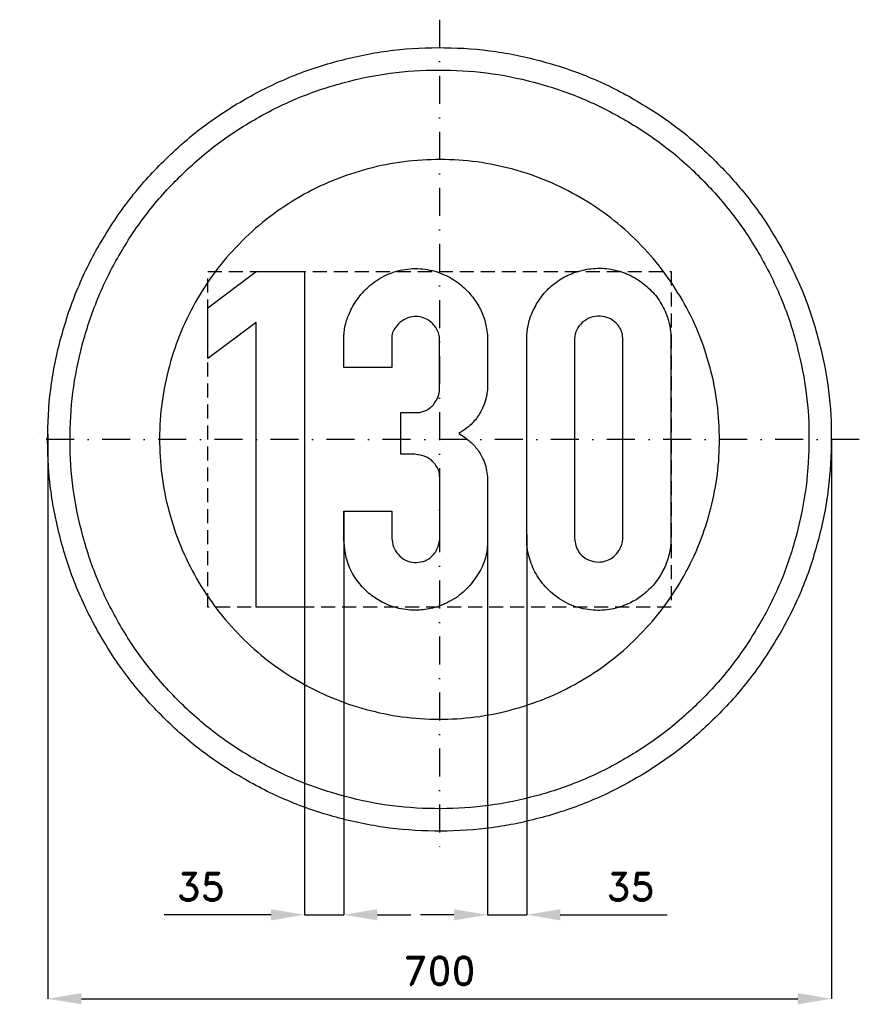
# Model space of a CAD drawing. Header units: millimetres. Extents: x -375 to 375, y -505 to 375.
import ezdxf

# ---------------------------------------------------------------- set-up
doc = ezdxf.new("R2010")
doc.units = ezdxf.units.MM
doc.header["$LTSCALE"] = 5
doc.linetypes.add('ČERCHOVANÁX2', pattern=[2, 1, -0.5, 0, -0.5])
doc.linetypes.add('ČÁRKOVANÁX2', pattern=[1.5, 1, -0.5])
doc.layers.add('Kóty', color=2, linetype='Continuous')
doc.layers.add('Značka', color=7, linetype='Continuous')
doc.styles.get("Standard").update_dxf_attribs({"font": 'romand.shx', "height": 25})
doc.dimstyles.get("Standard").update_dxf_attribs({"dimtxt": 25, "dimasz": 30, "dimexe": 0.18, "dimexo": 0.0625, "dimgap": 12.5, "dimtad": 1, "dimdec": 0, "dimzin": 0, "dimdsep": 46, "dimtxsty": 'Standard', "dimcen": 0.09, "dimadec": 0, "dimazin": 0, "dimtfac": 1, "dimtdec": 0, "dimtofl": 0, "dimtmove": 0, "dimatfit": 3, "dimfxl": 1, "dimtolj": 1, "dimtzin": 0, "dimarcsym": 0})

# ---------------------------------------------------------------- blocks, each defined once
blk = doc.blocks.new('*D2')
at = {"layer": 'Defpoints', "color": 0, "transparency": 16777216}
for p in [(-349.92, 4.7), (350.05, 0.12), (350.05, -499.82)]:
    blk.add_point(p, dxfattribs=at)
at = {"layer": 'Kóty', "color": 0, "lineweight": -2, "transparency": 16777216}
for p, q in [((-349.92, 4.64), (-349.92, -500)), ((350.05, 0.06), (350.05, -500)), ((-319.92, -499.82), (320.05, -499.82))]:
    blk.add_line(p, q, dxfattribs=at)
at = {"layer": 'Kóty', "color": 0, "transparency": 16777216}
for points in [[(-319.92, -494.82), (-319.92, -504.82), (-349.92, -499.82)], [(320.05, -494.82), (320.05, -504.82), (350.05, -499.82)]]:
    blk.add_solid(points, dxfattribs=at)
at = {"layer": 'Kóty', "color": 0, "transparency": 16777216, "insert": (0.06, -474.82), "char_height": 25, "attachment_point": 5}
blk.add_mtext('\\A1;700', dxfattribs=at)
blk = doc.blocks.new('*D3')
at = {"layer": 'Defpoints', "color": 0, "transparency": 16777216}
for p in [(-85.5, -64.09), (-120.5, -150), (-120.5, -424.82)]:
    blk.add_point(p, dxfattribs=at)
at = {"layer": 'Kóty', "color": 0, "lineweight": -2, "transparency": 16777216}
for p, q in [((-85.5, -64.15), (-85.5, -425)), ((-120.5, -150.06), (-120.5, -425)), ((-150.5, -424.82), (-245.98, -424.82)), ((-55.5, -424.82), (-25.5, -424.82))]:
    blk.add_line(p, q, dxfattribs=at)
at = {"layer": 'Kóty', "color": 0, "transparency": 16777216}
for points in [[(-150.5, -419.82), (-150.5, -429.82), (-120.5, -424.82)], [(-55.5, -419.82), (-55.5, -429.82), (-85.5, -424.82)]]:
    blk.add_solid(points, dxfattribs=at)
at = {"layer": 'Kóty', "color": 0, "transparency": 16777216, "insert": (-213.24, -399.82), "char_height": 25, "attachment_point": 5}
blk.add_mtext('\\A1;35', dxfattribs=at)
blk = doc.blocks.new('*D4')
at = {"layer": 'Defpoints', "color": 0, "transparency": 16777216}
for p in [(42.9, -83.78), (77.9, -84.61), (77.9, -424.82)]:
    blk.add_point(p, dxfattribs=at)
at = {"layer": 'Kóty', "color": 0, "lineweight": -2, "transparency": 16777216}
for p, q in [((42.9, -83.84), (42.9, -425)), ((77.9, -84.67), (77.9, -425)), ((12.9, -424.82), (-17.1, -424.82)), ((107.9, -424.82), (203.38, -424.82))]:
    blk.add_line(p, q, dxfattribs=at)
at = {"layer": 'Kóty', "color": 0, "transparency": 16777216}
for points in [[(12.9, -419.82), (12.9, -429.82), (42.9, -424.82)], [(107.9, -419.82), (107.9, -429.82), (77.9, -424.82)]]:
    blk.add_solid(points, dxfattribs=at)
at = {"layer": 'Kóty', "color": 0, "transparency": 16777216, "insert": (170.64, -399.82), "char_height": 25, "attachment_point": 5}
blk.add_mtext('\\A1;35', dxfattribs=at)

msp = doc.modelspace()

# ---------------------------------------------------------------- linework, layer by layer
at = {"layer": 'Kóty'}
for points in [[(-120.5, -424.81724), (-85.5, -424.81724)], [(42.9, -424.81724), (77.9, -424.81724)]]:
    msp.add_lwpolyline(points, dxfattribs=at)
at = {"layer": 'Značka', "color": 6, "linetype": 'ČERCHOVANÁX2', "lineweight": 25, "ltscale": 5}
for p, q in [((0, 375), (0, -375)), ((375, 0), (-375, 0))]:
    msp.add_line(p, q, dxfattribs=at)
at = {"layer": 'Značka', "color": 5}
for points in [[(349.9995, 0, -0.00162509), (349.9915, -2.29), (349.9695, -4.58, -0.0321679), (346.4855, -50.21, -0.0357213), (336.8585, -95, -0.0366683), (321.8265, -138.26, -0.0347584), (300.7915, -178.95, -0.0340531), (274.9615, -216.77, -0.0344455), (244.2265, -250.71, -0.03455), (209.5105, -280.56, -0.0344404), (171.0165, -305.37, -0.0344089), (129.7485, -325.22, -0.0344375), (86.1535, -339.23, -0.0344247), (41.1555, -347.72, -0.0344235), (-4.5815, -349.97, -0.0344187), (-50.2445, -346.53, -0.0344068), (-95.0045, -336.86, -0.0344078), (-138.2205, -321.72, -0.0344215), (-178.9535, -300.79, -0.0344121), (-216.7765, -274.98, -0.0344162), (-250.7065, -244.23, -0.0344102), (-280.5603, -209.5, -0.03441), (-305.3741, -171.02, -0.0344148), (-325.224, -129.75, -0.0344146), (-339.2313, -86.15, -0.034419), (-347.72436, -41.16, -0.0344155), (-349.97051, 4.58, -0.0344177), (-346.52787, 50.24, -0.034417), (-336.8598, 95, -0.0344217), (-321.7161, 138.22, -0.0344258), (-300.7927, 178.95, -0.0344196), (-274.98, 216.78, -0.0344133), (-244.2275, 250.71, -0.0344027), (-209.5045, 280.56, -0.0344209), (-171.0175, 305.37, -0.0344083), (-129.7515, 325.22, -0.0344166), (-86.1545, 339.23, -0.0344221), (-41.1565, 347.72, -0.0344238), (4.5805, 349.97, -0.0344187), (50.2435, 346.53, -0.0344057), (95.0035, 336.86, -0.0344279), (138.2195, 321.71, -0.034446), (178.9525, 300.79, -0.0344299), (216.7745, 274.98, -0.034407), (250.7055, 244.23, -0.0343957), (280.5655, 209.5, -0.034484), (305.3735, 171.02, -0.0344124), (325.2025, 129.76, -0.0340792), (339.2305, 86.15, -0.032792), (347.5085, 43.38, -0.0342646), (349.9995, 0)], [(-85.5, -64.09), (-42.6, -64.09), (-42.6, -87.72), (-42.5, -88.91), (-42.4, -90.09, 0.0806839), (-40.2, -97.87, 0.101139), (-35.3, -104.37, 0.107998), (-28.4, -108.75, 0.103915), (-20.3, -109.97, 0.0956945), (-12.9, -108.42, 0.0970766), (-6.7, -104.28, 0.0609566), (-3.7, -100.67, 0.0542794), (-1.5, -96.47), (-0.6, -93.59), (0, -90.63), (0.1, -90.05), (0.2, -89.47), (0.2, -33.5), (0.1, -32.67), (0.1, -31.84, 0.0830022), (-1.2, -26.78, 0.0643341), (-4, -22.22, 0.0512233), (-6.9, -19.01, 0.0604898), (-10.3, -16.56, 0.0579948), (-14.8, -14.76, 0.0284006), (-19.5, -13.72), (-20.8, -13.49), (-22.1, -13.28), (-34.6, -13.28), (-34.6, 23.91), (-21.7, 23.91), (-20.5, 23.87, 0.015024), (-19.4, 23.88, 0.0598741), (-15.7, 24.49, 0.0453323), (-12.2, 25.88, 0.0555164), (-8, 28.46, 0.0685556), (-4.7, 31.94), (-2.9, 34.59), (-1.6, 37.47), (-0.6, 40), (0, 42.62), (0, 43.31), (0.1, 44), (0.1, 87.75), (0.1, 88.94), (0, 90.12, 0.0675273), (-1, 95.18, 0.0618447), (-3.4, 99.84, 0.0670533), (-6.9, 104.18, 0.0710833), (-11.5, 107.38, 0.0816599), (-17.7, 109.48, 0.0815567), (-24.2, 109.53, 0.101165), (-31.9, 106.9, 0.0908111), (-38.2, 101.47, 0.0721591), (-41.4, 96.66, 0.106522), (-42.7, 91.25), (-42.7, 90.42), (-42.7, 89.59), (-42.7, 64.25), (-85.5, 64.25), (-85.5, 90.5), (-85.5, 91.52), (-85.4, 92.53, -0.057623), (-83.8, 103.47, -0.0461001), (-79.9, 113.94, -0.0569627), (-72.2, 126.87, -0.0602715), (-61.8, 137.66, -0.0706124), (-47.3, 146.97, -0.073497), (-30.7, 151.81, -0.075902), (-12.9, 152.07, -0.0742853), (4.2, 147.09, -0.0642329), (17.6, 139.19, -0.0605007), (28.7, 128.22, -0.0505958), (35.8, 117.61, -0.0564412), (40.5, 105.81), (41.8, 100.5), (42.6, 95.09), (42.8, 93.39), (42.9, 91.69), (42.9, 45.66), (42.8, 44.14), (42.7, 42.62, -0.0495762), (40.9, 34.11, -0.0467249), (37.5, 26.03, -0.0604092), (31.1, 16.44, -0.0653487), (22.7, 8.78), (20, 6.98), (17.3, 5.28), (21.9, 2.25), (26.2, -1.03, -0.0546626), (33.4, -8.44, -0.059759), (38.7, -17.28, -0.044547), (41.3, -24.33, -0.0419346), (42.6, -31.69), (42.8, -33.02), (42.9, -34.34), (42.9, -91.09), (42.9, -92.66), (42.8, -94.22, -0.0794748), (39.8, -109.57, -0.0665756), (32.3, -123.62, -0.0684903), (21, -136.62, -0.0695577), (6.7, -145.97, -0.0562688), (-6.1, -150.77, -0.0564124), (-19.7, -152.59, -0.0672975), (-36.2, -151.04, -0.0683426), (-51.7, -145.16, -0.0573947), (-63, -137.63, -0.0555198), (-72.3, -127.72, -0.0630468), (-80.3, -114.61, -0.0729324), (-84.3, -100.03), (-84.9, -95.85), (-85.3, -91.66), (-85.4, -90.86), (-85.5, -90.06), (-85.5, -64.09)], [(77.9, 90.41), (78, 92.17), (78.1, 93.94, -0.0515146), (80.2, 105.9, -0.050391), (84.8, 117.25, -0.059158), (92.6, 129.41, -0.059882), (103, 139.38, -0.0573995), (114.7, 146.65, -0.0559836), (127.8, 151.13, -0.0628941), (143.4, 152.89, -0.0650532), (158.9, 150.69, -0.0622005), (172.8, 145.27, -0.0595573), (185.1, 136.66, -0.0589398), (195.1, 125.77, -0.061246), (202.2, 112.84, -0.0428431), (205.3, 103.67, -0.0470036), (206.6, 94.16), (206.7, 92.61), (206.7, 91.06), (206.7, -90.31), (206.7, -91.55), (206.6, -92.78, -0.0568501), (204.2, -106.13, -0.0569587), (198.8, -118.72, -0.0908962), (184.7, -136.52, -0.0926208), (165.3, -148.19, -0.0699359), (149.5, -152.4, -0.0683503), (133.2, -152.16, -0.0774048), (114.9, -146.85, -0.0793175), (99.2, -136.22, -0.0686365), (88.4, -123.77, -0.0640299), (81.3, -108.97, -0.0358291), (79, -100.67, -0.041761), (78, -92.16), (77.9, -91.14), (77.9, -90.13), (77.9, 90.41)], [(120.6, 88.41), (120.6, -86.31), (120.6, -87.45), (120.7, -88.59, 0.053819), (121.9, -94.97, 0.0838881), (124.6, -100.75, 0.0847199), (128.6, -105.05, 0.073971), (133.8, -107.97, 0.0936198), (141.6, -109.63, 0.0988852), (149.4, -108.28, 0.0896328), (155.6, -104.8, 0.0841404), (160.3, -99.41, 0.059405), (162.5, -95.02, 0.0649467), (163.6, -90.28), (163.7, -89.47), (163.7, -88.66), (163.7, 89.34), (163.7, 90.67), (163.6, 92, 0.0795272), (162.2, 97.43, 0.0746207), (159.2, 102.25, 0.0993011), (153.2, 107.37, 0.0964598), (145.6, 109.84, 0.104446), (137, 109.48, 0.104035), (129.2, 105.66, 0.0980053), (123.6, 99.68, 0.112812), (120.9, 92.16), (120.7, 90.29), (120.6, 88.41)]]:
    msp.add_lwpolyline(points, format="xyb", dxfattribs=at)
at = {"layer": 'Značka', "color": 1}
for points in [[(329.9995, 0, -0.00163877), (329.9925, -2.16), (329.9715, -4.32, -0.032167), (326.6865, -47.34, -0.0357252), (317.6095, -89.58, -0.0366653), (303.4365, -130.36, -0.0347514), (283.6035, -168.73, -0.0340415), (259.2495, -204.39, -0.0344421), (230.2705, -236.38, -0.034571), (197.5385, -264.53, -0.0344301), (161.2445, -287.92, -0.0343738), (122.3345, -306.64, -0.0344109), (81.2305, -319.85, -0.0344178), (38.8045, -327.85, -0.0344261), (-4.3205, -329.97, -0.0344399), (-47.3735, -326.73, -0.0344106), (-89.5755, -317.61, -0.0344272), (-130.3225, -303.33, -0.0344047), (-168.7275, -283.6, -0.0344121), (-204.3895, -259.27, -0.0344081), (-236.3805, -230.27, -0.0344088), (-264.5283, -197.53, -0.0344122), (-287.9242, -161.25, -0.034422), (-306.6398, -122.34, -0.0344109), (-319.8467, -81.23, -0.0344219), (-327.8544, -38.8, -0.034418), (-329.9722, 4.32, -0.0344165), (-326.7263, 47.37, -0.0344179), (-317.6107, 89.58, -0.0344204), (-303.3324, 130.32, -0.0344146), (-283.6046, 168.73, -0.0344231), (-259.2669, 204.39, -0.0344241), (-230.2715, 236.38, -0.0344207), (-197.5325, 264.53, -0.0344091), (-161.2455, 287.92, -0.0344124), (-122.3375, 306.64, -0.0343889), (-81.2315, 319.85, -0.0343931), (-38.8045, 327.85, -0.0344038), (4.3195, 329.97, -0.03444), (47.3725, 326.73, -0.0344097), (89.5745, 317.61, -0.0343844), (130.3215, 303.33, -0.0344098), (168.7265, 283.6, -0.0343938), (204.3865, 259.27, -0.0343986), (236.3795, 230.27, -0.0344237), (264.5325, 197.53, -0.034483), (287.9235, 161.25, -0.0344081), (306.6195, 122.35, -0.0340739), (319.8455, 81.23, -0.0327897), (327.6505, 40.91, -0.0342643), (329.9995, 0)], [(249.9995, 0), (249.9945, 1.64), (249.9785, 3.27, 0.0321684), (247.4895, 35.86, 0.0357278), (240.6135, 67.86, 0.0366683), (229.8755, 98.76, 0.0347407), (214.8515, 127.82, 0.034042), (196.4005, 154.84, 0.0344426), (174.4475, 179.08, 0.0345764), (149.6505, 200.4, 0.0344207), (122.1545, 218.12, 0.0343899), (92.6775, 232.3, 0.0344621), (61.5375, 242.31, 0.0344372), (29.3965, 248.37, 0.0344107), (-3.2725, 249.98, 0.03444), (-35.8895, 247.52, 0.0344026), (-67.8605, 240.61, 0.0344237), (-98.7285, 229.8, 0.0344442), (-127.8235, 214.85, 0.0344125), (-154.8405, 196.41, 0.0344064), (-179.0755, 174.45, 0.0344184), (-200.4005, 149.65, 0.0344238), (-218.1245, 122.16, 0.0344228), (-232.3035, 92.68, 0.0344077), (-242.3085, 61.54, 0.0344155), (-248.3745, 29.4, 0.0344161), (-249.9795, -3.27, 0.0344188), (-247.5205, -35.89, 0.0344102), (-240.6145, -67.86, 0.0344218), (-229.7975, -98.73, 0.0344081), (-214.8525, -127.82, 0.0344222), (-196.4145, -154.84, 0.0344446), (-174.4485, -179.08, 0.034454), (-149.6465, -200.4, 0.0344427), (-122.1555, -218.12, 0.034435), (-92.6795, -232.3, 0.0344332), (-61.5385, -242.31, 0.0344343), (-29.3975, -248.37, 0.034411), (3.2715, -249.98, 0.0344399), (35.8885, -247.52, 0.0344018), (67.8595, -240.61, 0.0344236), (98.7285, -229.8, 0.0343961), (127.8225, -214.85, 0.0343879), (154.8385, -196.42, 0.0344015), (179.0755, -174.45, 0.0344192), (200.4035, -149.64, 0.0344679), (218.1235, -122.16, 0.0344181), (232.2875, -92.69, 0.0340873), (242.3075, -61.54, 0.0327857), (248.2205, -30.99, 0.0342604), (249.9995, 0)]]:
    msp.add_lwpolyline(points, format="xyb", dxfattribs=at)
at = {"layer": 'Značka', "color": 6, "linetype": 'ČÁRKOVANÁX2', "ltscale": 2.5}
msp.add_lwpolyline([(-206.8, -150), (-206.8, 150), (206.8, 150), (206.8, -150), (-206.8, -150)], dxfattribs=at)
at = {"layer": 'Značka', "color": 5}
msp.add_lwpolyline([(-163.8, -150), (-163.8, 104.5), (-206.8, 72.37), (-206.8, 117.66), (-163.7, 149.97), (-120.5, 149.97), (-120.5, -150), (-163.8, -150)], dxfattribs=at)

# ---------------------------------------------------------------- dimensions: what is measured, and where the dimension line sits
at = {"layer": 'Kóty'}
for base, p1, p2, picture, middle in [((350.0499, -499.81724), (-349.92011, 4.69971), (350.0499, 0.11871), '*D2', (0.06489, -474.81724)), ((-120.5, -424.81724), (-85.5, -64.09), (-120.5, -150), '*D3', (-213.2381, -399.81724)), ((77.9, -424.81724), (42.9, -83.77522), (77.9, -84.60945), '*D4', (170.6381, -399.81724))]:
    dim = msp.add_linear_dim(base=base, p1=p1, p2=p2, dimstyle='Standard', dxfattribs=at)
    dim.commit()
    dim.dimension.update_dxf_attribs({"geometry": picture, "text_midpoint": middle})

doc.saveas('drawing.dxf')
